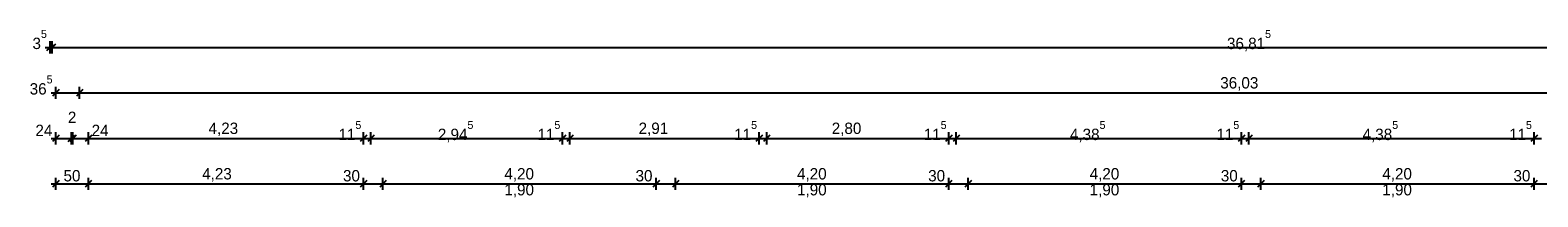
# Model space of a CAD drawing. Extents: x -28.8 to 46.3, y -5 to 85.1.
# Tile 24 of 26: x -0.4 to 22.8, y 46.2 to 48.8. Entities that reach past the tile are written whole.
import ezdxf

# ---------------------------------------------------------------- set-up
doc = ezdxf.new("R2010")
doc.units = 0
doc.header["$MEASUREMENT"] = 0
doc.layers.add('1._OG_2_P_BM_AUSSEN', color=7, linetype='Continuous')
doc.styles.add('ERSTELLTER_STIL_2', font='txt')

msp = doc.modelspace()

# ---------------------------------------------------------------- linework, layer by layer
at = {"layer": '1._OG_2_P_BM_AUSSEN', "linetype": 'Continuous', "ltscale": 1000}
for p, q in [((-0.164, 48.485), (-0.089, 48.485)), ((-0.139, 48.435), (-0.039, 48.535)), ((-0.005, 48.535), (-0.105, 48.435)), ((-0.089, 48.391), (-0.089, 48.579)), ((-0.089, 48.485), (-0.055, 48.485)), ((-0.055, 48.391), (-0.055, 48.579)), ((-0.055, 48.485), (36.76, 48.485)), ((-0.074, 47.785), (0.001, 47.785)), ((0.051, 47.835), (-0.049, 47.735)), ((0.001, 47.691), (0.001, 47.879)), ((0.001, 47.785), (0.366, 47.785)), ((0.416, 47.835), (0.316, 47.735)), ((0.366, 47.691), (0.366, 47.879)), ((0.366, 47.785), (36.395, 47.785)), ((-0.074, 47.085), (0.001, 47.085)), ((0.051, 47.135), (-0.049, 47.035)), ((0.001, 46.991), (0.001, 47.179)), ((0.001, 47.085), (0.241, 47.085)), ((0.191, 47.035), (0.291, 47.135)), ((0.311, 47.135), (0.211, 47.035)), ((0.241, 46.991), (0.241, 47.179)), ((0.241, 47.085), (0.261, 47.085)), ((0.261, 46.991), (0.261, 47.179)), ((0.261, 47.085), (0.501, 47.085)), ((0.551, 47.135), (0.451, 47.035)), ((0.501, 46.991), (0.501, 47.179)), ((0.501, 47.085), (4.731, 47.085)), ((4.781, 47.135), (4.681, 47.035)), ((4.731, 46.991), (4.731, 47.179)), ((4.731, 47.085), (4.846, 47.085)), ((4.896, 47.135), (4.796, 47.035)), ((4.846, 46.991), (4.846, 47.179)), ((4.846, 47.085), (7.791, 47.085)), ((7.841, 47.135), (7.741, 47.035)), ((7.791, 46.991), (7.791, 47.179)), ((7.791, 47.085), (7.906, 47.085)), ((7.956, 47.135), (7.856, 47.035)), ((7.906, 46.991), (7.906, 47.179)), ((7.906, 47.085), (10.816, 47.085)), ((10.866, 47.135), (10.766, 47.035)), ((10.816, 46.991), (10.816, 47.179)), ((10.816, 47.085), (10.931, 47.085)), ((10.981, 47.135), (10.881, 47.035)), ((10.931, 46.991), (10.931, 47.179)), ((10.931, 47.085), (13.731, 47.085)), ((13.781, 47.135), (13.681, 47.035)), ((13.731, 46.991), (13.731, 47.179)), ((13.731, 47.085), (13.846, 47.085)), ((13.896, 47.135), (13.796, 47.035)), ((13.846, 46.991), (13.846, 47.179)), ((13.846, 47.085), (18.231, 47.085)), ((18.281, 47.135), (18.181, 47.035)), ((18.231, 46.991), (18.231, 47.179)), ((18.231, 47.085), (18.346, 47.085)), ((18.396, 47.135), (18.296, 47.035)), ((18.346, 46.991), (18.346, 47.179)), ((18.346, 47.085), (22.731, 47.085)), ((22.781, 47.135), (22.681, 47.035)), ((22.731, 46.991), (22.731, 47.179)), ((22.731, 47.085), (22.846, 47.085)), ((-0.074, 46.385), (0.001, 46.385)), ((0.051, 46.435), (-0.049, 46.335)), ((0.001, 46.291), (0.001, 46.479)), ((0.001, 46.385), (0.5, 46.385)), ((0.55, 46.435), (0.45, 46.335)), ((0.5, 46.291), (0.5, 46.479)), ((0.5, 46.385), (4.731, 46.385)), ((4.781, 46.435), (4.681, 46.335)), ((4.731, 46.291), (4.731, 46.479)), ((4.731, 46.385), (5.03, 46.385)), ((5.08, 46.435), (4.98, 46.335)), ((5.03, 46.291), (5.03, 46.479)), ((5.03, 46.385), (9.23, 46.385)), ((9.28, 46.435), (9.18, 46.335)), ((9.23, 46.291), (9.23, 46.479)), ((9.23, 46.385), (9.53, 46.385)), ((9.58, 46.435), (9.48, 46.335)), ((9.53, 46.291), (9.53, 46.479)), ((9.53, 46.385), (13.73, 46.385)), ((13.78, 46.435), (13.68, 46.335)), ((13.73, 46.291), (13.73, 46.479)), ((13.73, 46.385), (14.03, 46.385)), ((14.08, 46.435), (13.98, 46.335)), ((14.03, 46.291), (14.03, 46.479)), ((14.03, 46.385), (18.23, 46.385)), ((18.28, 46.435), (18.18, 46.335)), ((18.23, 46.291), (18.23, 46.479)), ((18.23, 46.385), (18.53, 46.385)), ((18.58, 46.435), (18.48, 46.335)), ((18.53, 46.291), (18.53, 46.479)), ((18.53, 46.385), (22.73, 46.385)), ((22.78, 46.435), (22.68, 46.335)), ((22.73, 46.291), (22.73, 46.479)), ((22.73, 46.385), (23.03, 46.385))]:
    msp.add_line(p, q, dxfattribs=at)

# ---------------------------------------------------------------- texts
at = {"layer": '1._OG_2_P_BM_AUSSEN', "linetype": 'Continuous', "char_height": 0.175, "attachment_point": 7, "style": 'ERSTELLTER_STIL_2'}
for s, insert in [('{3\\A1{\\H0.7x;\\S5^  ;}}', (-0.359, 48.457)), ('{36,81\\A1{\\H0.7x;\\S5^  ;}}', (18.009, 48.426)), ('{36\\A1{\\H0.7x;\\S5^  ;}}', (-0.402, 47.757)), ('{36,03}', (17.905, 47.82)), ('{2}', (0.185, 47.321)), ('{24}', (-0.314, 47.12)), ('{24}', (0.551, 47.12)), ('{4,23}', (2.348, 47.12)), ('{11\\A1{\\H0.7x;\\S5^  ;}}', (4.346, 47.058)), ('{2,94\\A1{\\H0.7x;\\S5^  ;}}', (5.874, 47.026)), ('{11\\A1{\\H0.7x;\\S5^  ;}}', (7.406, 47.058)), ('{2,91}', (8.961, 47.12)), ('{11\\A1{\\H0.7x;\\S5^  ;}}', (10.431, 47.058)), ('{2,80}', (11.931, 47.12)), ('{11\\A1{\\H0.7x;\\S5^  ;}}', (13.346, 47.058)), ('{4,38\\A1{\\H0.7x;\\S5^  ;}}', (15.594, 47.026)), ('{11\\A1{\\H0.7x;\\S5^  ;}}', (17.846, 47.058)), ('{4,38\\A1{\\H0.7x;\\S5^  ;}}', (20.094, 47.026)), ('{11\\A1{\\H0.7x;\\S5^  ;}}', (22.346, 47.058)), ('{50}', (0.118, 46.42)), ('{4,23}', (2.25, 46.42)), ('{30}', (4.416, 46.42)), ('{4,20}', (6.897, 46.42)), ('{30}', (8.914, 46.42)), ('{4,20}', (11.397, 46.42)), ('{30}', (13.414, 46.42)), ('{4,20}', (15.897, 46.42)), ('{30}', (17.914, 46.42)), ('{4,20}', (20.397, 46.42)), ('{30}', (22.414, 46.42)), ('{1,90}', (6.897, 46.175)), ('{1,90}', (11.397, 46.175)), ('{1,90}', (15.897, 46.175)), ('{1,90}', (20.397, 46.175))]:
    msp.add_mtext(s, dxfattribs=dict(at, insert=insert))

doc.saveas('drawing.dxf')
